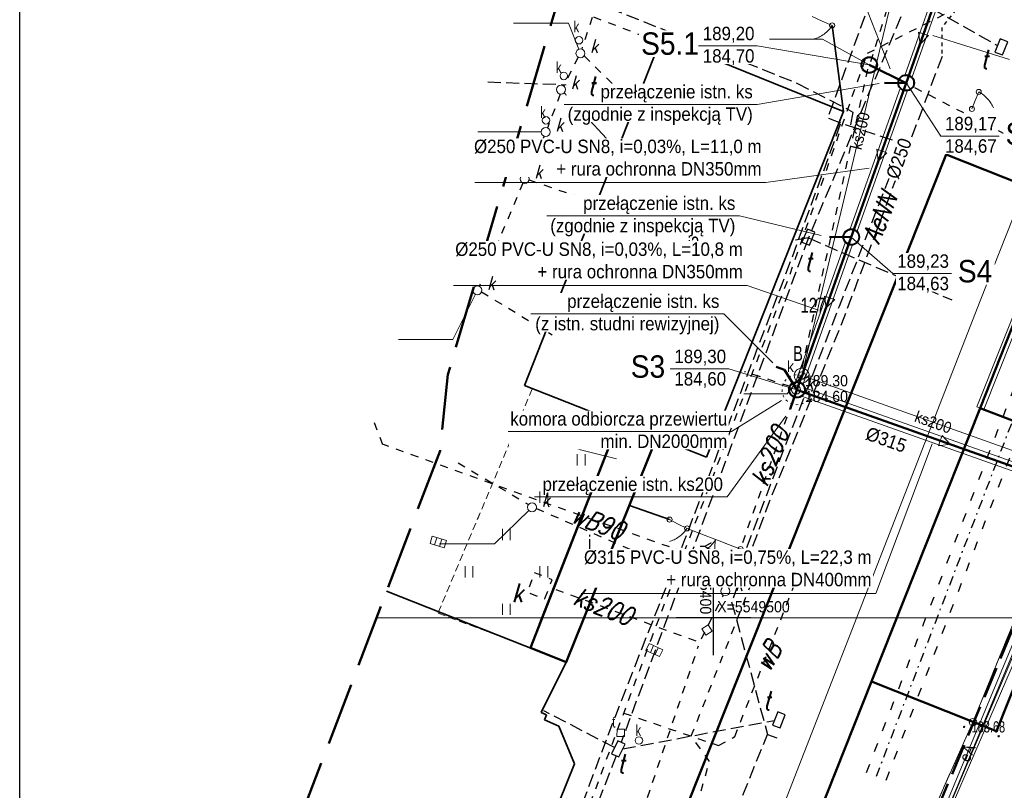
# Model space of a CAD drawing. Extents: x 6515354 to 6515523, y 5549407 to 5549617.
# Tile 3 of 13: x 6515354 to 6515419, y 5549488 to 5549540. Entities that reach past the tile are written whole.
import ezdxf
from ezdxf.enums import TextEntityAlignment as Align

# ---------------------------------------------------------------- set-up
doc = ezdxf.new("R2010")
doc.units = 0
doc.header["$LTSCALE"] = 0.5
for name, pattern in [('0.5_0.5', [1, 0.5, -0.5]), ('1_BUBZ02', [2.45, 1.75, -0.7]), ('2_OTBU_A', [0]), ('2_OTOB', [2, 1, -1]), ('2_OTOF', [0]), ('2_OTOO', [0]), ('2_OTZT', [1.5, 1, -0.5]), ('3_EGBU_A', [0]), ('4_EGBB01', [0]), ('5_SUGP', [0]), ('ACAD_ISO03W100', [30, 12, -18]), ('DASHDOT', [25.4, 12.7, -6.35, 0, -6.35]), ('GDE', [0]), ('GUK', [2.8, 2.1, -0.7]), ('GUZ', [1.4, 0.7, -0.7]), ('ISO03W100', [30, 12, -18])]:
    doc.linetypes.add(name, pattern=pattern)
doc.layers.get('0').update_dxf_attribs({"color": 251})
for name, color, linetype in [('1 kanalizacja deszczowa', 36, 'Continuous'), ('1 kanalizacja sanitarna', 32, 'Continuous'), ('1 sieć elektryczna', 240, 'Continuous'), ('1 sieć telekomunikacyjna', 30, 'Continuous'), ('1 sieć wodociągowa', 160, 'Continuous'), ('Wymiarowanie', 251, 'Continuous')]:
    doc.layers.add(name, color=color, linetype=linetype)
for name, color, linetype, lineweight in [('1 zakres', 6, 'GUK', 50), ('1plan', 234, 'GUK', 50), ('___W - opis', 7, 'Continuous', 13), ('___W - trasa', 7, 'Continuous', 50), ('__JS koncepcja', 7, 'Continuous', 50), ('Dzialki', 251, 'GDE', 18), ('EGBB_E_T_0', 251, 'Continuous', 18), ('EGBB_L_0', 251, '4_EGBB01', 35), ('Kontury', 90, 'GUK', 18), ('MP_LINIE_REGULAC', 250, 'Continuous', 5), ('Numery_dzialek', 251, 'Continuous', 18), ('Numery_konturow', 90, 'Continuous', 18), ('OTBB_E_T_0', 251, 'Continuous', 0), ('OTBB_L_0', 251, '2_OTBU_A', 50), ('OTO_L_0', 251, '2_OTOO', 35), ('OTO_L_1', 251, '2_OTOB', 18), ('OTO_L_2', 251, '2_OTOF', 18), ('OTR_T_0', 251, 'Continuous', 18), ('OTZ_L_3', 251, '2_OTZT', 18), ('Punkty', 251, 'Continuous', 18), ('SUGP_L_0_a', 52, '5_SUGP', 18), ('SUK_T_1', 34, 'Continuous', 18), ('SUP_E_T_1', 251, 'Continuous', 0), ('SUP_T_4', 251, 'Continuous', 18), ('UKKOA', 219, 'Continuous', 20), ('UKKOBG', 219, 'Continuous', 20), ('UKKPA', 251, 'Continuous', 20)]:
    doc.layers.add(name, color=color, linetype=linetype, lineweight=lineweight)
for name, color, linetype, lineweight, true_color in [('EGBP04', 7, 'Continuous', 20, 0x008000), ('EGBP04_O', 7, 'Continuous', 20, 0x008000), ('OTB', 7, 'Continuous', 20, 0x000000), ('OTD', 7, 'Continuous', 20, 0x000000), ('PARRA', 7, 'Continuous', 13, 0x0a0909), ('SUE', 7, 'Continuous', 20, 0x803300), ('SUE_O', 7, 'Continuous', 20, 0x803300), ('SUG', 7, 'Continuous', 20, 0xbfbf00), ('SUK', 7, 'Continuous', 20, 0x803300), ('SUK_O', 7, 'Continuous', 20, 0x803300), ('SUP', 7, 'Continuous', 20, 0x000000), ('SUP_O', 7, 'Continuous', 20, 0x000000), ('SUPS', 7, 'Continuous', 20, 0x000000), ('SUPS_O', 7, 'Continuous', 20, 0x000000)]:
    doc.layers.add(name, color=color, linetype=linetype, lineweight=lineweight, true_color=true_color)
doc.layers.add('PARSI', color=7, linetype='Continuous', true_color=0x0a0909)
doc.styles.add('EGBP04', font='arial.ttf', dxfattribs={"width": 0.9, "height": 0.75})
doc.styles.add('GESUT', font='arial.ttf', dxfattribs={"width": 0.9})
doc.styles.add('MZSK01', font='arial.ttf', dxfattribs={"width": 0.9, "height": 0.75})
doc.styles.get("Standard").update_dxf_attribs({"font": 'arial.ttf', "width": 0.9})
doc.styles.add('TDM', font='SIMPLEX', dxfattribs={"width": 0.8, "oblique": 15.00003, "height": 1.8})
doc.styles.add('UZBROJENIE', font='SIMPLEX', dxfattribs={"width": 0.8, "oblique": 15.00003, "height": 1.5})
doc.linetypes.add('MPNZA', pattern='A,7.5,[4,MSG.shx,S=1,R=270,X=0,Y=0],7.5', length=15)
doc.linetypes.add('MPSTO', pattern='A,5,[38,msgB.shx,S=0.1,R=180,X=0,Y=0],5', length=10)

# ---------------------------------------------------------------- blocks, each defined once
blk = doc.blocks.new('EGBP04_02')
at = {"layer": 'EGBP04_O', "style": 'EGBP04', "width": 0.9}
blk.add_attdef('NRP', (0.98, 0.52), '', height=1.5, dxfattribs=at)
blk.add_wipeout([(0.48, 0), (0.46, 0.15), (0.39, 0.28), (0.28, 0.39), (0.15, 0.46), (0, 0.48), (-0.15, 0.46), (-0.28, 0.39), (-0.39, 0.28), (-0.46, 0.15), (-0.48, 0), (-0.46, -0.15), (-0.39, -0.28), (-0.28, -0.39), (-0.15, -0.46), (0, -0.48), (0.15, -0.46), (0.28, -0.39), (0.39, -0.28), (0.46, -0.15)]).dxf.layer = 'EGBP04'
at = {"layer": 'EGBP04', "lineweight": 18}
blk.add_circle((0, 0, 1), 0.5, dxfattribs=at)
blk = doc.blocks.new('2_OTRS')
at = {"linetype": 'Continuous'}
blk.add_circle((0, 0), 0.045, dxfattribs=at)
blk = doc.blocks.new('2_OTZT')
at = {"linetype": 'Continuous'}
for p, q in [((-0.2625, -0.375), (-0.2625, 0.375)), ((0.2625, -0.375), (0.2625, 0.375))]:
    blk.add_line(p, q, dxfattribs=at)
blk = doc.blocks.new('4_SUKK')
at = {"linetype": 'Continuous'}
for p, q in [((-0.5, -0.25), (-0.5, 0.25)), ((-0.5, 0.25), (0.5, 0.25)), ((-0.175, 0.25), (-0.175, -0.25)), ((0.175, 0.25), (0.175, -0.25)), ((0.5, 0.25), (0.5, -0.25)), ((0.5, -0.25), (-0.5, -0.25))]:
    blk.add_line(p, q, dxfattribs=at)
blk = doc.blocks.new('4_SUPW')
at = {"linetype": 'Continuous'}
blk.add_circle((0, 0), 0.25, dxfattribs=at)
blk = doc.blocks.new('4_SUPW_A')
at = {"linetype": 'Continuous'}
for p, q in [((0.25, 0.25), (-0.25, 0.25)), ((-0.25, 0.25), (-0.25, -0.25)), ((0.25, -0.25), (0.25, 0.25)), ((-0.25, -0.25), (0.25, -0.25))]:
    blk.add_line(p, q, dxfattribs=at)
blk = doc.blocks.new('mzsk')
at = {"layer": 'PARSI', "color": 0}
for p, q in [((0, -5), (0, 5)), ((5, 0), (-5, 0))]:
    blk.add_line(p, q, dxfattribs=at)
blk = doc.blocks.new('SUPS_a')
at = {"layer": 'SUPS', "color": 0, "const_width": 0.09, "flags": 128}
blk.add_lwpolyline([(-0.04, 0, 1), (0.04, 0, 1)], format="xyb", close=True, dxfattribs=at)
at = {"layer": 'SUPS_O', "color": 0, "style": 'GESUT', "width": 0.9}
blk.add_attdef('RZG', text='', height=1.5, dxfattribs=at).set_placement((3.31, -1.44), align=Align.CENTER)
blk.add_attdef('RZD', text='', height=1.5, dxfattribs=at).set_placement((3.31, -2.04), align=Align.TOP_CENTER)
blk = doc.blocks.new('SUPW_o')
at = {"color": 0, "lineweight": 18}
blk.add_wipeout([(0.48, 0), (0.46, 0.15), (0.39, 0.28), (0.28, 0.39), (0.15, 0.46), (0, 0.48), (-0.15, 0.46), (-0.28, 0.39), (-0.39, 0.28), (-0.46, 0.15), (-0.48, 0), (-0.46, -0.15), (-0.39, -0.28), (-0.28, -0.39), (-0.15, -0.46), (0, -0.48), (0.15, -0.46), (0.28, -0.39), (0.39, -0.28), (0.46, -0.15)], dxfattribs=at).dxf.layer = 'SUP'
at = {"layer": 'SUP', "color": 0, "lineweight": 18}
blk.add_circle((0, 0), 0.5, dxfattribs=at)
blk = doc.blocks.new('WLZk')
at = {"layer": 'UKKPA'}
blk.add_circle((0, 0, 0.5), 0.6, dxfattribs=at)
at = {"layer": 'UKKOA', "style": 'UZBROJENIE', "oblique": 15, "width": 0.8}
blk.add_attdef('ULO', (1.29, 0.05), '', height=1.8, dxfattribs=at)

msp = doc.modelspace()

# ---------------------------------------------------------------- linework, layer by layer
msp.add_lwpolyline([(6515353.571, 5549407.338), (6515353.571, 5549617.338), (6515502.071, 5549617.338), (6515502.071, 5549407.338)], close=True)
at = {"layer": '1 kanalizacja sanitarna', "linetype": 'GUZ', "ltscale": 1.5}
for points in [[(6515395.559, 5549551.132), (6515391.18, 5549538.07)], [(6515410.52, 5549537.234), (6515413.036, 5549545.215)], [(6515391.34, 5549537.606), (6515395.03, 5549533.979)], [(6515390.944, 5549537.524), (6515389.976, 5549535.596)], [(6515389.746, 5549535.061), (6515388.891, 5549532.796)], [(6515388.658, 5549532.243), (6515387.489, 5549529.656)], [(6515387.25, 5549529.105), (6515384.329, 5549522.202)], [(6515387.663, 5549529.316), (6515392.568, 5549527.63)], [(6515384.479, 5549521.818), (6515389.203, 5549518.948)], [(6515400.905, 5549502.072), (6515405.414, 5549514.826)], [(6515382.903, 5549510.38), (6515387.63, 5549507.595)], [(6515388.152, 5549507.329), (6515400.522, 5549501.92)], [(6515398.833, 5549498.439), (6515389.178, 5549502)], [(6515399.187, 5549498.593), (6515400.668, 5549501.521)], [(6515389.563, 5549470.08), (6515398.992, 5549498.133)]]:
    msp.add_lwpolyline(points, dxfattribs=at)
at = {"layer": '1 kanalizacja sanitarna', "linetype": 'GUZ', "ltscale": 1.5, "flags": 128}
for points in [[(6515410.654, 5549536.948), (6515421.812, 5549531.185)], [(6515405.131, 5549515.478), (6515402.078, 5549516.48)], [(6515388.718, 5549501.293), (6515389.204, 5549502.559), (6515388.015, 5549503.028), (6515387.538, 5549501.726), (6515388.709, 5549501.267)]]:
    msp.add_lwpolyline(points, dxfattribs=at)
at = {"layer": '1 sieć elektryczna', "linetype": '1_BUBZ02', "flags": 128}
for points in [[(6515408.531, 5549533.117), (6515407.647, 5549533.442), (6515411.435, 5549543.851), (6515412.288, 5549546.857), (6515414.511, 5549546.005), (6515417.815, 5549545.715), (6515419.83, 5549544.877)], [(6515401.211, 5549501.085), (6515403.616, 5549492.207)], [(6515403.616, 5549492.207), (6515404.233, 5549491.969)]]:
    msp.add_lwpolyline(points, dxfattribs=at)
at = {"layer": '1 sieć elektryczna', "linetype": '0.5_0.5', "flags": 128}
msp.add_lwpolyline([(6515417.959, 5549543.72), (6515416.554, 5549541.143), (6515415.268, 5549539.483), (6515415.291, 5549537.578)], dxfattribs=at)
at = {"layer": '1 sieć elektryczna', "linetype": '1_BUBZ02'}
for points in [[(6515388.935, 5549543.096), (6515391.894, 5549541.283), (6515405.582, 5549535.789), (6515409.33, 5549533.857), (6515409.147, 5549532.913)], [(6515385.761, 5549451.894), (6515387.062, 5549453.085), (6515397.351, 5549476.788), (6515403.616, 5549492.207)]]:
    msp.add_lwpolyline(points, dxfattribs=at)
at = {"layer": '1 sieć telekomunikacyjna', "linetype": '1_BUBZ02'}
for points in [[(6515413.008, 5549541.366), (6515406.357, 5549525.427), (6515405.417, 5549525.272)], [(6515413.501, 5549541.419), (6515419.009, 5549538.302)], [(6515393.373, 5549491.322), (6515388.643, 5549493.794)], [(6515393.93, 5549491.243), (6515404.073, 5549493.144)], [(6515393.476, 5549490.783), (6515379.546, 5549454.443)]]:
    msp.add_lwpolyline(points, dxfattribs=at)
at = {"layer": '1 sieć telekomunikacyjna', "linetype": 'ACAD_ISO03W100'}
for points in [[(6515419.189, 5549538.748), (6515418.83, 5549537.854), (6515419.335, 5549537.672), (6515419.687, 5549538.548)], [(6515406.296, 5549526.02), (6515405.913, 5549525.136), (6515406.413, 5549524.94), (6515406.789, 5549525.806)], [(6515404.296, 5549493.713), (6515403.945, 5549492.816), (6515404.452, 5549492.638), (6515404.796, 5549493.517)], [(6515393.592, 5549491.782), (6515393.177, 5549490.913), (6515393.669, 5549490.699), (6515394.077, 5549491.55)]]:
    msp.add_lwpolyline(points, close=True, dxfattribs=at)
at = {"layer": '1 sieć telekomunikacyjna', "linetype": '1_BUBZ02', "flags": 128}
for points in [[(6515384.904, 5549535.871), (6515395.615, 5549535.49)], [(6515406.357, 5549525.427), (6515415.947, 5549521.281)]]:
    msp.add_lwpolyline(points, dxfattribs=at)
at = {"layer": '1 sieć wodociągowa', "linetype": 'GUZ', "ltscale": 1.5, "flags": 128}
for points in [[(6515396.396, 5549538.505), (6515396.396, 5549538.505), (6515391.574, 5549540.36)], [(6515377.88, 5549511.594), (6515377.194, 5549513.364)], [(6515398.045, 5549504.399), (6515388.812, 5549507.674), (6515377.92, 5549511.604)]]:
    msp.add_lwpolyline(points, dxfattribs=at)
at = {"layer": '1 sieć wodociągowa', "linetype": 'GUZ', "ltscale": 1.5}
for points in [[(6515386.953, 5549451.68), (6515388.365, 5549453.107), (6515389.099, 5549454.634), (6515395.553, 5549470.535), (6515398.366, 5549476.666), (6515397.215, 5549477.9), (6515399.151, 5549483.452), (6515398.871, 5549487.421), (6515399.741, 5549490.393), (6515398.514, 5549492.102), (6515402.9, 5549503.238)], [(6515393.996, 5549493.636), (6515400.332, 5549491.461), (6515401.417, 5549492.058), (6515405.423, 5549502.229)]]:
    msp.add_lwpolyline(points, dxfattribs=at)
at = {"layer": '___W - opis'}
for p, q in [((6515419.812, 5549537.38), (6515414.684, 5549538.986)), ((6515402.913, 5549534.367), (6515411.077, 5549535.771)), ((6515403.503, 5549529.129), (6515410.418, 5549530.099)), ((6515401.75, 5549526.907), (6515407.202, 5549525.595)), ((6515401.211, 5549512.475), (6515404.552, 5549514.552))]:
    msp.add_line(p, q, dxfattribs=at)
at = {"layer": '__JS koncepcja'}
for p, q in [((6515415.225, 5549542.393), (6515412.881, 5549535.797)), ((6515412.881, 5549535.797), (6515410.406, 5549537.011, 0.5)), ((6515412.881, 5549535.797), (6515409.219, 5549525.491)), ((6515411.431, 5549535.813), (6515412.881, 5549535.797)), ((6515407.768, 5549525.507), (6515409.219, 5549525.491)), ((6515404.187, 5549516.804, 378.6), (6515404.755, 5549516.602, 378.6)), ((6515405.586, 5549515.27), (6515405.121, 5549513.963))]:
    msp.add_line(p, q, dxfattribs=at)
at = {"layer": '__JS koncepcja', "lineweight": 13}
for p, q in [((6515414.845, 5549542.069), (6515412.794, 5549536.298)), ((6515415.316, 5549541.902), (6515413.267, 5549536.137)), ((6515413.82, 5549538.405), (6515413.709, 5549539.199)), ((6515413.709, 5549539.199), (6515414.05, 5549539.084)), ((6515413.82, 5549538.405), (6515414.391, 5549538.968)), ((6515414.391, 5549538.968), (6515414.05, 5549539.084)), ((6515411.029, 5549530.575), (6515410.926, 5549531.369)), ((6515410.926, 5549531.369), (6515411.265, 5549531.251)), ((6515411.029, 5549530.575), (6515411.605, 5549531.132)), ((6515411.605, 5549531.132), (6515411.265, 5549531.251)), ((6515407.534, 5549520.745), (6515407.433, 5549521.54)), ((6515407.433, 5549521.54), (6515407.772, 5549521.421)), ((6515407.534, 5549520.745), (6515408.112, 5549521.301)), ((6515408.112, 5549521.301), (6515407.772, 5549521.421)), ((6515415.048, 5549511.525), (6515415.169, 5549511.864)), ((6515415.29, 5549512.203), (6515415.169, 5549511.864)), ((6515415.844, 5549511.623), (6515415.29, 5549512.203)), ((6515415.844, 5549511.623), (6515415.048, 5549511.525))]:
    msp.add_line(p, q, dxfattribs=at)
at = {"layer": '__JS koncepcja', "lineweight": 25, "ltscale": 3}
for centre, radius in [((6515410.423, 5549537.002, 189.6), 0.55), ((6515410.423, 5549537.002, 189.6), 0.5), ((6515412.891, 5549535.808), 0.55), ((6515412.891, 5549535.808), 0.5), ((6515409.219, 5549525.491), 0.55), ((6515409.219, 5549525.491), 0.5)]:
    msp.add_circle(centre, radius, dxfattribs=at)
at = {"layer": 'Dzialki'}
for p, q in [((6515417.36, 5549493.03), (6515424.84, 5549511.38)), ((6515397.74, 5549449.03), (6515417.36, 5549493.03))]:
    msp.add_line(p, q, dxfattribs=at)
at = {"layer": 'EGBB_L_0', "linetype": '3_EGBU_A'}
for p, q in [((6515396.52, 5549538.82), (6515387.35, 5549515.55)), ((6515408.69, 5549533.89), (6515396.52, 5549538.82)), ((6515399.54, 5549510.75), (6515408.69, 5549533.89)), ((6515387.35, 5549515.55), (6515399.54, 5549510.75)), ((6515390.14, 5549497.04), (6515378.124, 5549501.783)), ((6515388.472, 5549493.666), (6515390.14, 5549497.04)), ((6515388.817, 5549493.522), (6515388.472, 5549493.666)), ((6515388.692, 5549493.176), (6515388.817, 5549493.522)), ((6515389.66, 5549492.77), (6515388.692, 5549493.176)), ((6515390.7, 5549490.25), (6515389.66, 5549492.77)), ((6515389.68, 5549487.69), (6515390.7, 5549490.25))]:
    msp.add_line(p, q, dxfattribs=at)
at = {"layer": 'OTBB_L_0', "linetype": '2_OTBU_A'}
for p, q in [((6515393.64, 5549513.08), (6515387.75, 5549498)), ((6515393.64, 5549513.08), (6515388.357, 5549499.553)), ((6515396.2, 5549512.09), (6515393.64, 5549513.08)), ((6515390.14, 5549497.04), (6515396.2, 5549512.09)), ((6515390.651, 5549498.309), (6515396.2, 5549512.09)), ((6515387.75, 5549498), (6515390.14, 5549497.04))]:
    msp.add_line(p, q, dxfattribs=at)
at = {"layer": 'OTD', "color": 18, "linetype": 'CONTINUOUS', "lineweight": 18}
for p, q in [((6515421.667, 5549524.311), (6515417.618, 5549514.132)), ((6515422.133, 5549524.129), (6515418.082, 5549513.948)), ((6515417.618, 5549514.132), (6515417.85, 5549514.04)), ((6515418.082, 5549513.948), (6515417.85, 5549514.04))]:
    msp.add_line(p, q, dxfattribs=at)
at = {"layer": 'OTO_L_0'}
for p, q in [((6515408.69, 5549533.89), (6515407.94, 5549539.65)), ((6515397.06, 5549506.58), (6515394.379, 5549507.53)), ((6515402.48, 5549504.22), (6515401.81, 5549504.61)), ((6515402.844, 5549503.701), (6515402.48, 5549504.22))]:
    msp.add_line(p, q, dxfattribs=at)
at = {"layer": 'OTO_L_1', "linetype": 'ByBlock'}
for p, q in [((6515399.437, 5549505.525), (6515398.23, 5549505.99)), ((6515400.836, 5549504.985), (6515399.437, 5549505.525)), ((6515401.81, 5549504.61), (6515400.603, 5549505.075))]:
    msp.add_line(p, q, dxfattribs=at)
for centre in [(6515398.23, 5549505.99), (6515401.81, 5549504.61)]:
    msp.add_circle(centre, 0.17, dxfattribs=at)
for centre, start, end in [((6515398.388, 5549506.225), 286.90078, 330.97515), ((6515402.084, 5549504.801), 166.86406, 210.93843)]:
    msp.add_arc(centre, 2, start, end, dxfattribs=at)
at = {"layer": 'OTO_L_2'}
for p, q in [((6515407.27, 5549539.945), (6515406.6, 5549540.24)), ((6515407.94, 5549539.65), (6515407.27, 5549539.945)), ((6515407.882, 5549539.566), (6515407.824, 5549539.483)), ((6515407.94, 5549539.65), (6515407.882, 5549539.566)), ((6515407.148, 5549538.917), (6515407.062, 5549538.867)), ((6515407.23, 5549538.957), (6515407.148, 5549538.917)), ((6515407.32, 5549539.016), (6515407.23, 5549538.957)), ((6515407.406, 5549539.066), (6515407.32, 5549539.016)), ((6515407.478, 5549539.132), (6515407.406, 5549539.066)), ((6515407.558, 5549539.195), (6515407.478, 5549539.132)), ((6515407.63, 5549539.262), (6515407.558, 5549539.195)), ((6515407.694, 5549539.332), (6515407.63, 5549539.262)), ((6515407.77, 5549539.408), (6515407.694, 5549539.332)), ((6515407.824, 5549539.483), (6515407.77, 5549539.408)), ((6515406.781, 5549538.762), (6515406.746, 5549538.755)), ((6515406.881, 5549538.794), (6515406.781, 5549538.762)), ((6515406.971, 5549538.831), (6515406.881, 5549538.794)), ((6515407.062, 5549538.867), (6515406.971, 5549538.831)), ((6515417.75, 5549535.2), (6515417.52, 5549534.63)), ((6515417.75, 5549535.2), (6515417.837, 5549535.147)), ((6515417.837, 5549535.147), (6515417.923, 5549535.095)), ((6515417.923, 5549535.095), (6515418.001, 5549535.046)), ((6515418.001, 5549535.046), (6515418.081, 5549534.978)), ((6515418.081, 5549534.978), (6515418.155, 5549534.922)), ((6515418.155, 5549534.922), (6515418.226, 5549534.858)), ((6515417.52, 5549534.63), (6515417.29, 5549534.06)), ((6515418.226, 5549534.858), (6515418.295, 5549534.786)), ((6515418.295, 5549534.786), (6515418.366, 5549534.722)), ((6515418.366, 5549534.722), (6515418.422, 5549534.646)), ((6515418.422, 5549534.646), (6515418.487, 5549534.567)), ((6515418.487, 5549534.567), (6515418.533, 5549534.495)), ((6515418.533, 5549534.495), (6515418.589, 5549534.42)), ((6515418.589, 5549534.42), (6515418.632, 5549534.34)), ((6515418.632, 5549534.34), (6515418.676, 5549534.261)), ((6515418.676, 5549534.261), (6515418.716, 5549534.174)), ((6515418.716, 5549534.174), (6515418.726, 5549534.144)), ((6515397.645, 5549506.285), (6515397.06, 5549506.58)), ((6515398.23, 5549505.99), (6515397.645, 5549506.285)), ((6515398.23, 5549505.99), (6515398.169, 5549505.909)), ((6515397.441, 5549505.279), (6515397.358, 5549505.231)), ((6515397.519, 5549505.318), (6515397.441, 5549505.279)), ((6515397.607, 5549505.375), (6515397.519, 5549505.318)), ((6515397.69, 5549505.423), (6515397.607, 5549505.375)), ((6515397.761, 5549505.487), (6515397.69, 5549505.423)), ((6515397.841, 5549505.548), (6515397.761, 5549505.487)), ((6515397.912, 5549505.613), (6515397.841, 5549505.548)), ((6515397.976, 5549505.681), (6515397.912, 5549505.613)), ((6515398.053, 5549505.755), (6515397.976, 5549505.681)), ((6515398.109, 5549505.827), (6515398.053, 5549505.755)), ((6515398.169, 5549505.909), (6515398.109, 5549505.827)), ((6515397.092, 5549505.13), (6515397.06, 5549505.124)), ((6515397.186, 5549505.161), (6515397.092, 5549505.13)), ((6515397.272, 5549505.196), (6515397.186, 5549505.161)), ((6515397.358, 5549505.231), (6515397.272, 5549505.196))]:
    msp.add_line(p, q, dxfattribs=at)
for centre in [(6515407.94, 5549539.65), (6515417.75, 5549535.2), (6515417.29, 5549534.06), (6515397.06, 5549506.58), (6515398.23, 5549505.99)]:
    msp.add_circle(centre, 0.17, dxfattribs=at)
at = {"layer": 'OTZ_L_3', "linetype": '2_OTZT'}
for p, q in [((6515387.87, 5549515.34), (6515381.57, 5549500.32)), ((6515387.87, 5549515.34), (6515383.472, 5549504.855)), ((6515393.64, 5549513.08), (6515387.87, 5549515.34)), ((6515387.75, 5549498), (6515393.64, 5549513.08)), ((6515388.357, 5549499.553), (6515393.64, 5549513.08)), ((6515381.57, 5549500.32), (6515387.75, 5549498))]:
    msp.add_line(p, q, dxfattribs=at)
at = {"layer": 'PARRA'}
for points in [[(6515475.315, 5549500), (6515377.446, 5549500)], [(6515377.446, 5549500), (6515475.315, 5549500)], [(6515387.717, 5549500), (6515475.315, 5549500)]]:
    msp.add_lwpolyline(points, dxfattribs=at)
at = {"layer": 'SUK', "color": 36, "linetype": 'Continuous', "lineweight": 18, "true_color": 0x803300, "flags": 128}
msp.add_lwpolyline([(6515428.6, 5549508.15), (6515405.9, 5549516.22), (6515413.1, 5549546.27)], dxfattribs=at)
at = {"layer": 'SUP', "color": 36, "lineweight": 18, "true_color": 0x803300}
msp.add_circle((6515405.9, 5549516.22), 0.5, dxfattribs=at)
at = {"layer": 'SUPS', "color": 36, "linetype": 'Continuous', "true_color": 0x803300}
msp.add_lwpolyline([(6515405.9, 5549516.22), (6515404.922, 5549514.992), (6515402.038, 5549514.992)], dxfattribs=at)
at = {"layer": 'UKKOBG', "linetype": 'Continuous', "ltscale": 0.1}
for points in [[(6515390.987, 5549538.061), (6515390.307, 5549539.793), (6515386.62, 5549539.793)], [(6515410.406, 5549537.011), (6515407.301, 5549538.739), (6515403.751, 5549538.739)], [(6515389.999, 5549535.138), (6515394.273, 5549530.55), (6515398.132, 5549530.55)], [(6515388.476, 5549532.519), (6515387.862, 5549532.519), (6515384.221, 5549532.519)], [(6515384.067, 5549521.663), (6515382.561, 5549518.644), (6515378.92, 5549518.644)], [(6515393.499, 5549510.642), (6515390.393, 5549511.438), (6515386.741, 5549511.438)], [(6515387.646, 5549507.196), (6515385.352, 5549504.97), (6515381.665, 5549504.97)]]:
    msp.add_lwpolyline(points, dxfattribs=at)

# ---------------------------------------------------------------- block references
at = {"layer": 'OTR_T_0'}
msp.add_blockref('2_OTRS', (6515419.082, 5549492.082), dxfattribs=at)
at = {"layer": 'OTZ_L_3'}
for p in [(6515388.64, 5549513.08), (6515391.14, 5549510.58), (6515388.64, 5549508.08), (6515386.14, 5549505.58), (6515383.64, 5549503.08), (6515383.64, 5549503.08), (6515388.64, 5549503.08), (6515386.14, 5549500.58), (6515386.14, 5549500.58)]:
    msp.add_blockref('2_OTZT', p, dxfattribs=at)
at = {"layer": 'PARSI', "xscale": 0.5, "yscale": 0.5, "zscale": 0.5}
msp.add_blockref('mzsk', (6515400, 5549500), dxfattribs=at)
at = {"layer": 'SUK_T_1'}
for p, rotation in [((6515381.58, 5549505.08), 343.0281256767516), ((6515396.04, 5549497.85), 335.4938669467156)]:
    msp.add_blockref('4_SUKK', p, dxfattribs=dict(at, rotation=rotation))
at = {"layer": 'SUP_T_4'}
for p in [(6515391, 5549538.66), (6515389.98, 5549536.27), (6515388.79, 5549533.3), (6515387.4, 5549530.47), (6515400.95, 5549502.58), (6515400.95, 5549502.58), (6515395.01, 5549491.8), (6515395.01, 5549491.8)]:
    msp.add_blockref('4_SUPW', p, dxfattribs=at)
for p, rotation in [((6515399.56, 5549499.2), 122.4144378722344), ((6515393.79, 5549492.31), 359.6191816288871)]:
    msp.add_blockref('4_SUPW_A', p, dxfattribs=dict(at, rotation=rotation))
at = {"layer": 'SUPS', "color": 36, "true_color": 0x803300, "xscale": 0.5, "yscale": 0.5, "zscale": 0.5}
msp.add_blockref('SUPS_a', (6515405.9, 5549516.22, 189.3), dxfattribs=at).add_auto_attribs({'RZG': '189.30', 'RZD': '184.60'})
at = {"layer": 'UKKPA', "ltscale": 0.1, "xscale": 0.5, "yscale": 0.5, "zscale": 0.5}
for p in [(6515391.097, 5549537.782, 0.5), (6515389.795, 5549535.357, 0.5), (6515388.776, 5549532.519, 0.5), (6515387.37, 5549529.38, 0.5), (6515384.201, 5549521.931, 0.5), (6515387.862, 5549507.405, 0.5), (6515400.794, 5549501.793, 0.5)]:
    msp.add_blockref('WLZk', p, dxfattribs=at).add_auto_attribs({'ULO': 'k'})

# ---------------------------------------------------------------- texts
at = {"layer": '1 kanalizacja deszczowa', "lineweight": -3, "ltscale": 0.1, "style": 'TDM', "oblique": 15.00003, "width": 0.8}
msp.add_text('k', height=1.25, rotation=360, dxfattribs=at).set_placement((6515386.864, 5549501.672), align=Align.MIDDLE)
at = {"layer": '1 kanalizacja sanitarna', "ltscale": 0.1, "style": 'TDM', "oblique": 15.00003, "width": 0.8}
for rotation, p in [(67.74047, (6515403.749, 5549510.816)), (338.54246, (6515392.626, 5549500.777))]:
    msp.add_text('ks200', height=1.25, rotation=rotation, dxfattribs=at).set_placement(p, align=Align.MIDDLE)
at = {"layer": '1 sieć elektryczna', "ltscale": 0.1, "style": 'TDM', "oblique": 15.00003, "width": 0.8}
msp.add_text('AeNN', height=1.25, rotation=68.36269, dxfattribs=at).set_placement((6515411.115, 5549526.791), align=Align.MIDDLE)
at = {"layer": '1 sieć telekomunikacyjna', "ltscale": 0.1, "style": 'TDM', "oblique": 15.00003, "width": 0.8}
for p in [(6515418.109, 5549537.385), (6515391.816, 5549535.606), (6515406.311, 5549523.839), (6515403.556, 5549494.486), (6515393.794, 5549490.257)]:
    msp.add_text('t', height=1.25, rotation=360, dxfattribs=at).set_placement(p, align=Align.MIDDLE)
at = {"layer": '1 sieć wodociągowa', "ltscale": 0.1, "style": 'TDM', "oblique": 15.00003, "width": 0.8}
for s, rotation, p in [('wB90', 339.5802, (6515392.274, 5549506.387)), ('wB', 60.9054, (6515403.641, 5549497.437))]:
    msp.add_text(s, height=1.25, rotation=rotation, dxfattribs=at).set_placement(p, align=Align.MIDDLE)
at = {"layer": '1plan', "color": 234, "linetype": 'MPNZA', "lineweight": 30, "insert": (6515395.867, 5549521.445), "char_height": 1.2, "width": 6.15245, "attachment_point": 1, "style": 'TDM'}
msp.add_mtext('\\A1;{\\Q15;H2IS}', dxfattribs=at)
at = {"layer": 'EGBB_E_T_0', "width": 0.7}
msp.add_text('i2', height=1, dxfattribs=at).set_placement((6515398.656, 5549525.05), align=Align.MIDDLE)
at = {"layer": 'Numery_dzialek', "width": 0.7}
msp.add_text('127', height=1, dxfattribs=at).set_placement((6515405.833, 5549521.425, -189.3), align=Align.TOP_LEFT)
at = {"layer": 'Numery_konturow', "width": 0.7}
msp.add_text('B', height=1, dxfattribs=at).set_placement((6515405.326, 5549518.198), align=Align.TOP_LEFT)
at = {"layer": 'OTBB_E_T_0', "lineweight": 9, "width": 0.7}
msp.add_text('i', height=1, dxfattribs=at).set_placement((6515391.71, 5549505.046), align=Align.MIDDLE)
at = {"layer": 'SUE_O', "color": 1, "true_color": 0xff0000, "insert": (6515416.988, 5549490.966, 0.5), "char_height": 0.75, "attachment_point": 5, "rotation": 67.4125, "style": 'GESUT'}
msp.add_mtext('eA', dxfattribs=at)
at = {"layer": 'SUK_O', "color": 36, "true_color": 0x803300, "char_height": 0.75, "attachment_point": 5, "style": 'GESUT'}
for insert, rotation in [((6515409.823, 5549532.594, 0.5), 76.5259), ((6515414.701, 5549513.091, 0.5), 340.42936)]:
    msp.add_mtext('ks200', dxfattribs=dict(at, insert=insert, rotation=rotation))
at = {"layer": 'SUP_E_T_1', "lineweight": 9, "width": 0.7}
for s, p in [('k', (6515390.645, 5549539.184)), ('k', (6515389.462, 5549536.459)), ('k', (6515388.4, 5549533.459)), ('k', (6515386.96, 5549530.723)), ('k', (6515400.295, 5549503.148)), ('t', (6515393.226, 5549492.667)), ('t', (6515393.226, 5549492.667)), ('k', (6515394.785, 5549492.101)), ('k', (6515394.785, 5549492.101))]:
    msp.add_text(s, height=0.75, dxfattribs=at).set_placement(p)
at = {"layer": 'SUP_O', "color": 18, "true_color": 0x000000, "insert": (6515405.15, 5549516.83), "char_height": 0.75, "attachment_point": 5, "style": 'GESUT'}
msp.add_mtext('k', dxfattribs=at)
at = {"layer": 'Wymiarowanie', "style": 'MZSK01', "width": 0.9}
msp.add_text('Y=6515400', height=0.75, rotation=270, dxfattribs=at).set_placement((6515399.85, 5549500.25), align=Align.TOP_RIGHT)
msp.add_text('X=5549500', height=0.75, rotation=360, dxfattribs=at).set_placement((6515400.25, 5549500.15), align=Align.BOTTOM_LEFT)

# ---------------------------------------------------------------- next in the draw order: block references
at = {"layer": 'Punkty', "xscale": 0.5, "yscale": 0.5}
msp.add_blockref('EGBP04_02', (6515417.36, 5549493.03), dxfattribs=at)

# ---------------------------------------------------------------- next in the draw order: linework, layer by layer
at = {"layer": '1 zakres', "ltscale": 4, "flags": 128}
msp.add_lwpolyline([(6515422.51, 5549484.47), (6515407.05, 5549444.81), (6515385.37, 5549453.69), (6515385.94, 5549455.19), (6515362.99, 5549462.01), (6515381.7, 5549511.18), (6515382.23, 5549516.3), (6515395.41, 5549561.12, -0.149414), (6515398.37, 5549566.21), (6515406.55, 5549591.11), (6515448.93, 5549574.11), (6515441.89, 5549550.88, -0.184778), (6515441.25, 5549544.61), (6515437.64, 5549534.29), (6515468.06, 5549521.74, -0.415174), (6515476.19, 5549502.1), (6515467.6, 5549481.49, -0.418498), (6515447.78, 5549473.5), (6515422.51, 5549484.47)], format="xyb", dxfattribs=at)
at = {"layer": 'Kontury'}
for p, q in [((6515417.36, 5549493.03), (6515424.84, 5549511.38)), ((6515397.74, 5549449.03), (6515417.36, 5549493.03))]:
    msp.add_line(p, q, dxfattribs=at)
at = {"layer": 'OTB', "color": 18, "linetype": 'Continuous', "lineweight": 50, "true_color": 0x000000}
for points in [[(6515387.1, 5549473.59), (6515393.92, 5549476.59), (6515415.57, 5549531.01), (6515423.33, 5549527.93), (6515417.85, 5549514.04), (6515410.58, 5549495.75), (6515393.75, 5549453.38), (6515381.32, 5549458.35)], [(6515418.94, 5549492.42), (6515410.58, 5549495.75), (6515417.85, 5549514.04), (6515426.26, 5549510.83)]]:
    msp.add_lwpolyline(points, close=True, dxfattribs=at)
at = {"layer": 'SUGP_L_0_a', "linetype": '5_SUGP'}
msp.add_line((6515415.66, 5549486.75), (6515422.92, 5549503.57), dxfattribs=at)

# ---------------------------------------------------------------- next in the draw order: block references
at = {"layer": 'OTR_T_0'}
msp.add_blockref('2_OTRS', (6515416.771, 5549492.713), dxfattribs=at)

# ---------------------------------------------------------------- next in the draw order: texts
at = {"layer": 'OTR_T_0', "lineweight": 9, "width": 0.7}
msp.add_text('188.68', height=0.75, dxfattribs=at).set_placement((6515417.271, 5549492.713), align=Align.MIDDLE_LEFT)

# ---------------------------------------------------------------- next in the draw order: block references
at = {"layer": 'SUP', "color": 18, "lineweight": 18, "true_color": 0x000000, "xscale": 0.5, "yscale": 0.5, "zscale": 0.5}
msp.add_blockref('SUPW_o', (6515405.9, 5549516.22, 189.3), dxfattribs=at)

# ---------------------------------------------------------------- next in the draw order: linework, layer by layer
at = {"layer": '1 kanalizacja sanitarna', "linetype": 'GUZ', "ltscale": 1.5, "flags": 128}
msp.add_lwpolyline([(6515405.697, 5549515.696), (6515410.34, 5549536.764)], dxfattribs=at)
at = {"layer": '1 sieć elektryczna', "linetype": '1_BUBZ02', "flags": 128}
for points in [[(6515415.291, 5549537.578), (6515408.563, 5549519.678), (6515403.775, 5549507.887), (6515401.211, 5549501.085)], [(6515366.53, 5549465.31), (6515368.592, 5549466.803), (6515369.36, 5549471.067), (6515371.72, 5549475.159), (6515373.645, 5549477.437), (6515381.374, 5549474.845), (6515386.186, 5549479.065), (6515389.378, 5549482.665), (6515393.454, 5549493.478), (6515398.09, 5549505.259), (6515405.268, 5549524.154), (6515408.531, 5549533.117), (6515412.204, 5549531.903), (6515412.436, 5549531.201), (6515408.399, 5549520.841), (6515404.535, 5549510.842), (6515401.424, 5549502.617)]]:
    msp.add_lwpolyline(points, dxfattribs=at)
at = {"layer": '1 sieć telekomunikacyjna', "linetype": '1_BUBZ02'}
msp.add_lwpolyline([(6515406.357, 5549525.427), (6515393.813, 5549491.676)], dxfattribs=at)
at = {"layer": '1 sieć wodociągowa', "linetype": 'GUZ', "ltscale": 1.5}
msp.add_lwpolyline([(6515367.977, 5549478.732), (6515386.271, 5549472.822), (6515395.798, 5549498.49), (6515405.119, 5549523.004), (6515410.303, 5549537.789), (6515423.443, 5549544.46), (6515423.344, 5549545.424)], dxfattribs=at)
at = {"layer": '1plan', "ltscale": 2, "flags": 128}
msp.add_lwpolyline([(6515444.95, 5549560.978), (6515443.094, 5549562.573), (6515426.472, 5549518.622), (6515425.408, 5549512.095), (6515411.489, 5549478.876), (6515406.675, 5549464.727), (6515399.528, 5549450), (6515398.265, 5549448.352)], dxfattribs=at)
at = {"layer": '___W - trasa', "linetype": 'ISO03W100', "lineweight": 13, "ltscale": 0.025}
msp.add_circle((6515405.586, 5549515.27), 1, dxfattribs=at)
at = {"layer": '__JS koncepcja', "lineweight": 13}
for p, q in [((6515408.838, 5549525.167), (6515405.496, 5549515.761)), ((6515409.309, 5549524.999), (6515405.967, 5549515.594))]:
    msp.add_line(p, q, dxfattribs=at)
at = {"layer": '__JS koncepcja'}
for p in [(6515409.219, 5549525.491), (6515404.755, 5549516.602)]:
    msp.add_line(p, (6515405.586, 5549515.27), dxfattribs=at)
at = {"layer": '__JS koncepcja', "lineweight": 25, "ltscale": 3}
for radius in [0.55, 0.5]:
    msp.add_circle((6515405.586, 5549515.27), radius, dxfattribs=at)
at = {"layer": 'MP_LINIE_REGULAC', "color": 234, "linetype": 'MPSTO', "lineweight": 18, "flags": 128}
msp.add_lwpolyline([(6515403.226, 5549580.904), (6515423.62, 5549571.341), (6515437.655, 5549564.922), (6515432.229, 5549550.157), (6515429.644, 5549551.035), (6515417.852, 5549521.214), (6515405.395, 5549489.279), (6515391.753, 5549454.178), (6515390.723, 5549451.447)], dxfattribs=at)
at = {"layer": 'SUE', "color": 1, "lineweight": 18, "true_color": 0xff0000, "flags": 128}
msp.add_lwpolyline([(6515445.612, 5549563.472), (6515443.119, 5549558.529), (6515426.855, 5549517.709), (6515425.315, 5549510.984), (6515399.765, 5549449.567), (6515398.57, 5549448.283)], dxfattribs=at)
at = {"layer": 'SUG', "color": 52, "linetype": 'Continuous', "lineweight": 18, "true_color": 0xbfbf00, "flags": 128}
for points in [[(6515439.585, 5549554.991), (6515439.789, 5549549.304), (6515427.498, 5549516.309), (6515424.164, 5549507.521), (6515416.283, 5549488.666), (6515407.718, 5549468.349), (6515401.118, 5549453.254), (6515399.738, 5549450.605), (6515397.987, 5549448.522)], [(6515441.89, 5549550.88), (6515438.805, 5549543.375), (6515434.519, 5549533.18), (6515430.903, 5549524.238), (6515426.261, 5549512.672), (6515423.411, 5549505.431), (6515416.731, 5549489.637), (6515409.723, 5549472.939), (6515404.756, 5549461.288), (6515401.23, 5549453.272), (6515400.184, 5549450.997), (6515398.066, 5549448.49)]]:
    msp.add_lwpolyline(points, dxfattribs=at)

# ---------------------------------------------------------------- next in the draw order: block references
at = {"layer": 'UKKPA', "ltscale": 0.1, "xscale": 0.5, "yscale": 0.5, "zscale": 0.5}
msp.add_blockref('WLZk', (6515405.524, 5549515.27, 0.5), dxfattribs=at).add_auto_attribs({'ULO': 'k'})

# ---------------------------------------------------------------- next in the draw order: texts
at = {"layer": '___W - opis', "bg_fill": 3, "box_fill_scale": 1.1, "bg_fill_color": 256, "bg_fill_true_color": 13158600, "bg_fill_transparency": 0}
for s, insert, char_height, attachment_point in [('\\fArial|b0|i0|c238|p34;189,20\\P184,70', (6515399.281, 5549538.277), 0.9, 4), ('\\fArial|b0|i0|c238|p34;189,17\\P184,67', (6515415.489, 5549532.249), 0.9, 4), ('\\fArial|b0|i0|c238|p34;%%c250 PVC-U SN8, i=0,03%, L=11,0 m\\P+ rura ochronna DN350mm', (6515403.217, 5549532.006), 0.9, 3), ('\\fArial|b0|i0|c238|p34;%%c250 PVC-U SN8, i=0,03%, L=10,8 m\\P+ rura ochronna DN350mm', (6515401.959, 5549525.128), 0.9, 3), ('\\fArial|b0|i0|c238|p34;189,23\\P184,63', (6515412.295, 5549523.047), 0.9, 4), ('\\fArial|b0|i0|c238|p34;189,30\\P184,60', (6515397.382, 5549516.669), 0.9, 4), ('\\fArial|b0|i0|c238|p34;S3', (6515394.46, 5549517.575), 1.5, 1), ('\\fArial|b0|i0|c238|p34;komora odbiorcza przewiertu\\Pmin. DN2000mm', (6515400.925, 5549513.776), 0.9, 3), ('\\fArial|b0|i0|c238|p34;%%c315 PVC-U SN8, i=0,75%, L=22,3 m\\P+ rura ochronna DN400mm\\P', (6515410.576, 5549504.522), 0.9, 3)]:
    msp.add_mtext(s, dxfattribs=dict(at, insert=insert, char_height=char_height, attachment_point=attachment_point))

# ---------------------------------------------------------------- next in the draw order: linework, layer by layer
at = {"layer": '___W - opis'}
for p, q in [((6515402.917, 5549538.277), (6515410.406, 5549537.011)), ((6515415.205, 5549532.249), (6515412.891, 5549535.808)), ((6515403.503, 5549529.129), (6515384.031, 5549529.129)), ((6515412.01, 5549523.047), (6515409.219, 5549525.491)), ((6515402.246, 5549522.251), (6515382.599, 5549522.251)), ((6515402.246, 5549522.251), (6515407.018, 5549520.595)), ((6515401.018, 5549516.669), (6515397.098, 5549516.669)), ((6515401.018, 5549516.669), (6515405.586, 5549515.27)), ((6515401.211, 5549512.475), (6515386.26, 5549512.475)), ((6515410.863, 5549501.645), (6515414.624, 5549511.649)), ((6515410.863, 5549501.645), (6515391.133, 5549501.645))]:
    msp.add_line(p, q, dxfattribs=at)

# ---------------------------------------------------------------- next in the draw order: texts
at = {"layer": '___W - opis', "bg_fill": 3, "box_fill_scale": 1.1, "bg_fill_color": 256, "bg_fill_true_color": 13158600, "bg_fill_transparency": 0}
for s, insert, char_height, attachment_point in [('\\fArial|b0|i0|c238|p34;S5.1', (6515395.153, 5549539.183), 1.5, 1), ('\\fArial|b0|i0|c238|p34;przełączenie istn. ks\\P(zgodnie z inspekcją TV)', (6515402.626, 5549535.669), 0.9, 3), ('\\fArial|b0|i0|c238|p34;S5', (6515419.543, 5549533.155), 1.5, 1), ('\\fArial|b0|i0|c238|p34;przełączenie istn. ks\\P(zgodnie z inspekcją TV)', (6515401.463, 5549528.209), 0.9, 3), ('\\fArial|b0|i0|c238|p34;S4', (6515416.348, 5549523.954), 1.5, 1), ('\\fArial|b0|i0|c238|p34;przełączenie istn. ks200', (6515400.633, 5549509.402), 0.9, 3)]:
    msp.add_mtext(s, dxfattribs=dict(at, insert=insert, char_height=char_height, attachment_point=attachment_point))

# ---------------------------------------------------------------- next in the draw order: linework, layer by layer
at = {"layer": '___W - opis'}
for p, q in [((6515402.917, 5549538.277), (6515398.996, 5549538.277)), ((6515402.913, 5549534.367), (6515390.011, 5549534.367)), ((6515419.125, 5549532.249), (6515415.205, 5549532.249)), ((6515401.75, 5549526.907), (6515388.848, 5549526.907)), ((6515415.93, 5549523.047), (6515412.01, 5549523.047)), ((6515400.919, 5549508.1), (6515404.835, 5549513.494)), ((6515400.919, 5549508.1), (6515388.018, 5549508.1))]:
    msp.add_line(p, q, dxfattribs=at)

# ---------------------------------------------------------------- next in the draw order: texts
at = {"layer": '___W - opis', "insert": (6515400.394, 5549521.647), "char_height": 0.9, "attachment_point": 3, "bg_fill": 3, "box_fill_scale": 1.1, "bg_fill_color": 256, "bg_fill_true_color": 13158600, "bg_fill_transparency": 0}
msp.add_mtext('\\fArial|b0|i0|c238|p34;przełączenie istn. ks\\P(z istn. studni rewizyjnej)', dxfattribs=at)
at = {"layer": '__JS koncepcja', "char_height": 0.9, "attachment_point": 3, "bg_fill": 3, "box_fill_scale": 1.1, "bg_fill_color": 256, "bg_fill_true_color": 13158600, "bg_fill_transparency": 0}
for s, insert, rotation in [('\\fArial|b0|i0|c238|p34;%%c250', (6515412.44, 5549532.202), 70.43609), ('\\fArial|b0|i0|c238|p34;%%c315', (6515413.012, 5549511.895), 340.43609)]:
    msp.add_mtext(s, dxfattribs=dict(at, insert=insert, rotation=rotation))

# ---------------------------------------------------------------- next in the draw order: linework, layer by layer
at = {"layer": '___W - opis'}
for q in [(6515387.779, 5549520.345), (6515403.964, 5549517.075)]:
    msp.add_line((6515400.68, 5549520.345), q, dxfattribs=at)
at = {"layer": '__JS koncepcja', "linetype": 'ACAD_ISO03W100', "lineweight": 25, "ltscale": 0.1}
for p, q in [((6515410.244, 5549489.656), (6515428.342, 5549536.855)), ((6515411.551, 5549489.155), (6515429.649, 5549536.353))]:
    msp.add_line(p, q, dxfattribs=at)
at = {"layer": '__JS koncepcja', "linetype": 'DASHDOT', "lineweight": 25, "ltscale": 0.1}
msp.add_line((6515410.898, 5549489.405), (6515428.996, 5549536.604), dxfattribs=at)
at = {"layer": '__JS koncepcja', "lineweight": 13}
for p, q in [((6515412.506, 5549535.489), (6515409.128, 5549525.983)), ((6515412.975, 5549535.315), (6515409.599, 5549525.815)), ((6515406.107, 5549515.403), (6515426.32, 5549508.22)), ((6515405.892, 5549514.842), (6515426.119, 5549507.654))]:
    msp.add_line(p, q, dxfattribs=at)
at = {"layer": '__JS koncepcja'}
msp.add_line((6515405.586, 5549515.27), (6515426.627, 5549507.792), dxfattribs=at)

# ---------------------------------------------------------------- next in the draw order: texts
at = {"layer": '___W - opis', "insert": (6515409.823, 5549543.986), "char_height": 0.9, "attachment_point": 3, "bg_fill": 3, "box_fill_scale": 1.1, "bg_fill_color": 256, "bg_fill_true_color": 13158600, "bg_fill_transparency": 0}
msp.add_mtext('\\fArial|b0|i0|c238|p34;%%c200 PVC-U SN8\\Pi=0,8%, L=2,8 m', dxfattribs=at)

# ---------------------------------------------------------------- next in the draw order: linework, layer by layer
at = {"layer": '___W - opis'}
msp.add_line((6515410.109, 5549541.109), (6515411.825, 5549536.747), dxfattribs=at)

doc.saveas('drawing.dxf')
